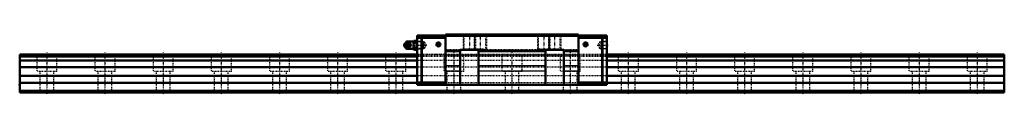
# Model space of a CAD drawing. Header units: millimetres. Extents: x -35 to 1235, y -2 to 76.
import ezdxf

# ---------------------------------------------------------------- set-up
doc = ezdxf.new("R2010")
doc.units = ezdxf.units.MM
doc.linetypes.add('Center', pattern=[1.5, 0.45, -0.5, 0.05, -0.5])
doc.linetypes.add('Dashed', pattern=[2, 1, -1])
for name, color, linetype, lineweight in [('2d ConnectionPoints', 7, 'Continuous', 50), ('AM_0', 7, 'Continuous', 50), ('AM_4', 3, 'Continuous', 25), ('AM_5', 3, 'Continuous', 25), ('AM_7', 7, 'Center', 25), ('AM_9', 6, 'Dashed', 25)]:
    doc.layers.add(name, color=color, linetype=linetype, lineweight=lineweight)

# ---------------------------------------------------------------- blocks, each defined once
blk = doc.blocks.new('1_B_PT1_8_SRN_grease_nipple_joint_0_in_uz696nvhk1nqoza18bbps9lkd________0')
at = {"layer": 'AM_0'}
for p, q in [((463.4, 64.2), (463.6, 64.5)), ((463.6, 64.5), (467.8, 64.5)), ((472.9, 65.8), (465.3, 65.8)), ((473.4, 66.8), (472.9, 65.9)), ((472.9, 65.9), (472.9, 56.1)), ((473.4, 66.8), (477, 66.8)), ((473.4, 63.9), (477, 63.9)), ((477.6, 65.9), (477, 66.8)), ((461.6, 63), (461.3, 62.4)), ((461.3, 59.6), (461.6, 59)), ((463.6, 57.5), (463.4, 57.8)), ((463.6, 57.5), (467.8, 57.5)), ((465.3, 56.2), (472.9, 56.2)), ((469.3, 61), (469.7, 61)), ((472.9, 56.1), (473.4, 55.2)), ((473.4, 58.1), (477, 58.1)), ((473.4, 55.2), (477, 55.2)), ((477, 55.2), (477.6, 56.1))]:
    blk.add_line(p, q, dxfattribs=at)
for points in [[(467.4, 64.5), (467.6, 63.9), (467.8, 63.4), (468, 63), (468.2, 62.5), (468.5, 62), (468.8, 61.6), (469.3, 61)], [(469.7, 61), (469.4, 61.7), (469.2, 62.1), (469, 62.5), (468.7, 63.1), (468.4, 63.7), (468.1, 64.1), (467.8, 64.5)], [(473.4, 66.8), (473.2, 66.4), (473, 66), (472.9, 65.6), (472.9, 65.2), (473.1, 64.6), (473.4, 63.9)], [(473.4, 63.9), (473, 62.5), (472.9, 61.7), (472.9, 61), (473, 60.2), (473, 59.5), (473.4, 58.1)], [(477, 63.9), (477.2, 64.3), (477.4, 64.6), (477.5, 65), (477.5, 65.4), (477.3, 66.1), (477, 66.8)], [(477, 58.1), (477.4, 59.5), (477.5, 60.3), (477.5, 61), (477.4, 61.8), (477.4, 62.5), (477, 63.9)], [(469.3, 61), (468.8, 60.4), (468.5, 59.9), (468.2, 59.5), (468, 59), (467.8, 58.5), (467.6, 58.1), (467.4, 57.5)], [(467.8, 57.5), (468.3, 58.2), (468.6, 58.6), (468.8, 59), (469.1, 59.6), (469.4, 60.2), (469.5, 60.6), (469.7, 61)], [(473.4, 58.1), (473.2, 57.7), (473, 57.4), (472.9, 57), (472.9, 56.6), (473.1, 55.9), (473.4, 55.2)], [(477, 55.2), (477.2, 55.6), (477.4, 56), (477.5, 56.4), (477.5, 56.8), (477.3, 57.4), (477, 58.1)]]:
    blk.add_lwpolyline(points, dxfattribs=at)
for centre, radius, start, end in [((465.3, 62.8), 3, 90, 159.9436), ((464.1, 61), 3.3, 270, 90), ((465.3, 59.2), 3, 200.0564, 270)]:
    blk.add_arc(centre, radius, start, end, dxfattribs=at)
blk.add_ellipse((464.1, 61), major_axis=(0, 3.3), ratio=0.927184, start_param=2.207257, end_param=7.217521, dxfattribs=at)
for major_axis in [(0, 2.42), (0, -1.01)]:
    blk.add_ellipse((463.1, 61), major_axis=major_axis, ratio=0.927184, dxfattribs=at)
at = {"layer": 'AM_4'}
for p, q in [((465.3, 65.8), (465.3, 64.5)), ((465.3, 57.5), (465.3, 56.2))]:
    blk.add_line(p, q, dxfattribs=at)
blk.add_ellipse((464.9, 61), major_axis=(0, 2.94), ratio=0.927184, start_param=3.533104, end_param=5.891674, dxfattribs=at)
at = {"layer": 'AM_5', "linetype": 'Dashed'}
for p, q in [((477.6, 65.9), (478.5, 65.3)), ((485.5, 65.1), (478.5, 65.3)), ((478.6, 56.1), (478.6, 65.9)), ((477.6, 56.1), (478.5, 56.7)), ((485.5, 56.9), (478.5, 56.7))]:
    blk.add_line(p, q, dxfattribs=at)
at = {"layer": 'AM_7'}
for p, q in [((464.1, 57.5), (464.1, 64.5)), ((460.6, 61), (490.2, 61))]:
    blk.add_line(p, q, dxfattribs=at)
at = {"layer": 'AM_9'}
for p, q in [((465.3, 64.5), (465.3, 57.5)), ((485, 65.7), (477.6, 65.9)), ((485.6, 65.1), (485, 65.7)), ((485, 65.7), (485, 56.3)), ((485.6, 65.1), (485.6, 56.9)), ((461.8, 61), (462.2, 61)), ((462.4, 62.8), (462.4, 59.2)), ((477.6, 56.1), (485, 56.3)), ((485, 56.3), (485.6, 56.9))]:
    blk.add_line(p, q, dxfattribs=at)
for points in [[(464, 64.5), (463.8, 63.8), (463.6, 63.4), (463.4, 63), (463.1, 62.4), (462.8, 61.8), (462.5, 61.4), (462.2, 61)], [(462.2, 61.4), (462.3, 61.6), (462.4, 62), (462.5, 62.3), (462.7, 62.6), (462.9, 62.9), (463.2, 63.2), (463.4, 63.4), (463.8, 63.6), (464.1, 63.7), (464.4, 63.8), (464.8, 63.9), (465.1, 63.8), (465.5, 63.8), (465.8, 63.6), (466.1, 63.5)], [(462.4, 62.6), (462.6, 63), (462.9, 63.5), (463.2, 63.9), (463.4, 64.2)], [(464.9, 57.8), (464.7, 57.8), (464.4, 57.8), (464.1, 57.9), (463.8, 58), (463.5, 58.1), (463.1, 58.6), (462.7, 59.2), (462.6, 59.7), (462.5, 60.3), (462.5, 61.2), (462.5, 62.1), (462.6, 62.6), (462.8, 63), (463, 63.4), (463.3, 63.7), (463.6, 63.9), (463.9, 64.1), (464.5, 64.2), (464.9, 64.2)], [(464.9, 64.2), (465, 64.1), (465.1, 64.1), (465.2, 64), (465.3, 64)], [(465.3, 58), (466, 58.4), (466.5, 58.7), (466.9, 59.1), (467.3, 59.5), (467.6, 59.9), (467.8, 60.3), (467.9, 60.7), (467.9, 61.1), (467.8, 61.6), (467.7, 62), (467.4, 62.4), (467.1, 62.8), (466.7, 63.1), (466.2, 63.5), (465.6, 63.9), (465.3, 64)], [(461.8, 61), (461.9, 61.6), (462, 61.8)], [(462, 60.2), (461.9, 60.4), (461.8, 61)], [(462.2, 61), (462.2, 61.2), (462.2, 61.4)], [(462.2, 61), (462.7, 60.3), (462.9, 59.9), (463.2, 59.5), (463.5, 58.9), (463.7, 58.3), (463.9, 57.9), (464, 57.5)], [(462.2, 60.6), (462.2, 60.8), (462.2, 61)], [(466.1, 58.6), (465.9, 58.4), (465.5, 58.3), (465.2, 58.2), (464.8, 58.1), (464.5, 58.2), (464.1, 58.2), (463.8, 58.4), (463.5, 58.6), (463.2, 58.8), (462.9, 59), (462.7, 59.4), (462.5, 59.7), (462.4, 60), (462.3, 60.4), (462.2, 60.6)], [(463.4, 57.8), (463.2, 58.1), (462.8, 58.6), (462.6, 59), (462.4, 59.4)], [(465.3, 58), (465.2, 58), (465.1, 57.9), (465, 57.9), (464.9, 57.8)]]:
    blk.add_lwpolyline(points, dxfattribs=at)
for centre, start, end in [((465.3, 62.8), 159.9436, 180), ((465.3, 59.2), 180, 200.0564)]:
    blk.add_arc(centre, 3, start, end, dxfattribs=at)
blk.add_ellipse((464.7, 61), major_axis=(0, -2.94), ratio=0.927184, dxfattribs=at)
for centre, major_axis, start_param, end_param in [((466.1, 61), (0, -3.44), 3.553259, 5.871519), ((464.9, 61), (0, 2.94), 5.891674, 6.845665), ((466.1, 61), (0, 3.44), 2.729926, 6.694852), ((464.1, 61), (0, 3.3), 0.934336, 2.207257), ((464.9, 61), (0, 2.94), 1.550664, 1.594897), ((464.9, 61), (0, 2.94), 2.583472, 3.533104)]:
    blk.add_ellipse(centre, major_axis=major_axis, ratio=0.927184, start_param=start_param, end_param=end_param, dxfattribs=at)
blk = doc.blocks.new('2_SRN65CSSB_PT1_81_Slide25_55_0_in_uz696nvhk1nqoza18bbps9lkd________0')
at = {"layer": 'AM_0'}
for p, q in [((483.2, 73.6), (477.6, 73.6)), ((477.6, 73.6), (477.6, 10)), ((483.2, 70.6), (477.6, 70.6)), ((483.2, 73.1), (483.7, 73.6)), ((483.2, 73.6), (483.2, 73.1)), ((483.7, 70.6), (483.2, 71.1)), ((483.2, 71.1), (483.2, 12.5)), ((514.1, 73.6), (483.7, 73.6)), ((483.7, 70.6), (483.7, 13)), ((514.1, 70.6), (483.7, 70.6)), ((685.8, 75), (514.1, 75)), ((514.1, 75), (514.1, 10)), ((685.8, 73), (514.1, 73)), ((685.8, 75), (685.8, 10)), ((685.8, 73.6), (716.3, 73.6)), ((685.8, 70.6), (716.3, 70.6)), ((716.8, 73.1), (716.3, 73.6)), ((716.3, 70.6), (716.8, 71.1)), ((716.3, 70.6), (716.3, 13)), ((716.8, 73.6), (722.5, 73.6)), ((716.8, 73.6), (716.8, 73.1)), ((716.8, 71.1), (716.8, 12.5)), ((716.8, 70.6), (722.5, 70.6)), ((722.5, 73.6), (722.5, 10)), ((533, 53.8), (514.1, 53.8)), ((533, 53.3), (514.1, 53.3)), ((533, 55), (557, 55)), ((533, 10), (533, 55)), ((557, 55), (557, 10)), ((643, 53.8), (557, 53.8)), ((643, 53.3), (557, 53.3)), ((643, 10), (643, 55)), ((643, 55), (667, 55)), ((667, 55), (667, 10)), ((685.8, 53.8), (667, 53.8)), ((685.8, 53.3), (667, 53.3)), ((483.2, 13), (477.6, 13)), ((483.2, 12.5), (483.7, 13)), ((514.1, 13), (483.7, 13)), ((685.8, 13), (716.3, 13)), ((716.8, 12.5), (716.3, 13)), ((716.8, 13), (722.5, 13)), ((722.5, 10), (477.6, 10))]:
    blk.add_line(p, q, dxfattribs=at)
for centre in [(505.1, 62), (694.9, 62)]:
    blk.add_circle(centre, 2.6, dxfattribs=at)
at = {"layer": 'AM_4'}
for p, q in [((533, 34.6), (514.1, 34.6)), ((533, 27.7), (514.1, 27.7)), ((643, 34.6), (557, 34.6)), ((643, 27.7), (557, 27.7)), ((685.8, 34.6), (667, 34.6)), ((685.8, 27.7), (667, 27.7))]:
    blk.add_line(p, q, dxfattribs=at)
at = {"layer": 'AM_5', "linetype": 'Dashed'}
for p, q in [((486.3, 65.1), (485.5, 65.7)), ((485.6, 65.7), (485.6, 56.3)), ((537, 75), (537, 55)), ((551, 75), (551, 55)), ((553, 75), (553, 55)), ((567, 75), (567, 55)), ((633, 75), (633, 55)), ((647, 75), (647, 55)), ((649, 75), (649, 55)), ((663, 75), (663, 55)), ((713.8, 65.1), (714.6, 65.7)), ((722.5, 65.9), (714.6, 65.7)), ((714.6, 65.7), (714.6, 56.3)), ((486.3, 56.9), (485.5, 56.3)), ((713.8, 56.9), (714.6, 56.3)), ((722.5, 56.1), (714.6, 56.3))]:
    blk.add_line(p, q, dxfattribs=at)
at = {"layer": 'AM_7'}
for p, q in [((505.1, 59.3), (505.1, 64.7)), ((545, 76), (545, 54)), ((559, 76), (559, 54)), ((641, 76), (641, 54)), ((655, 76), (655, 54)), ((694.9, 59.3), (694.9, 64.7)), ((502.4, 62), (507.9, 62)), ((692.1, 62), (697.6, 62)), ((709.9, 61), (723.2, 61))]:
    blk.add_line(p, q, dxfattribs=at)
at = {"layer": 'AM_9'}
for p, q in [((478.1, 65.3), (477.6, 65.9)), ((487.3, 65), (478.1, 65.3)), ((478.1, 65.3), (478.1, 56.7)), ((489.6, 61), (487.3, 65)), ((487.3, 65), (487.3, 57)), ((685.8, 74), (514.1, 74)), ((537, 75), (537.8, 74.2)), ((537.8, 74.2), (537.8, 55.7)), ((537.8, 74.2), (566.2, 74.2)), ((551, 75), (551.8, 74.2)), ((551.8, 74.2), (551.8, 55.7)), ((552.2, 74.2), (553, 75)), ((552.2, 55.7), (552.2, 74.2)), ((566.2, 74.2), (567, 75)), ((566.2, 55.7), (566.2, 74.2)), ((633, 75), (633.8, 74.2)), ((633.8, 74.2), (633.8, 55.7)), ((633.8, 74.2), (662.2, 74.2)), ((647, 75), (647.7, 74.2)), ((647.7, 74.2), (647.7, 55.7)), ((648.2, 74.2), (649, 75)), ((648.2, 55.7), (648.2, 74.2)), ((662.2, 74.2), (663, 75)), ((662.2, 55.7), (662.2, 74.2)), ((712.8, 65), (710.5, 61)), ((722, 65.3), (712.8, 65)), ((712.8, 65), (712.8, 57)), ((722.5, 65.8), (722, 65.3)), ((722, 65.3), (722, 56.7)), ((477.6, 56.1), (478.1, 56.7)), ((478.1, 56.7), (487.3, 57)), ((487.3, 57), (489.6, 61)), ((533, 55), (514.1, 55)), ((537.8, 55.7), (537, 55)), ((566.2, 55.7), (537.8, 55.7)), ((551.8, 55.7), (551, 55)), ((553, 55), (552.2, 55.7)), ((643, 55), (557, 55)), ((567, 55), (566.2, 55.7)), ((633.8, 55.7), (633, 55)), ((662.2, 55.7), (633.8, 55.7)), ((647.7, 55.7), (647, 55)), ((649, 55), (648.2, 55.7)), ((663, 55), (662.2, 55.7)), ((685.8, 55), (667, 55)), ((710.5, 61), (712.8, 57)), ((712.8, 57), (722, 56.7)), ((722, 56.7), (722.5, 56.2)), ((514.1, 49), (477.6, 49)), ((722.5, 47.3), (477.6, 47.3)), ((722.5, 46.5), (477.6, 46.5)), ((722.5, 46.3), (477.6, 46.3)), ((722.5, 41.5), (477.6, 41.5)), ((685.8, 48), (514.1, 48)), ((722.5, 49), (685.8, 49)), ((722.5, 32.5), (477.6, 32.5)), ((722.5, 21.5), (477.6, 21.5)), ((722.5, 12.5), (477.6, 12.5))]:
    blk.add_line(p, q, dxfattribs=at)
blk = doc.blocks.new('3_SRN65C127035_Track_0_in_uz696nvhk1nqoza18bbps9lkd________0')
at = {"layer": 'AM_0'}
for p, q in [((477.55, 49), (-35, 49)), ((-35, 49), (-35, 0)), ((477.55, 47.34), (-35, 47.34)), ((477.55, 46.51), (-35, 46.51)), ((477.55, 46.26), (-35, 46.26)), ((477.55, 41.5), (-35, 41.5)), ((1235, 49), (722.45, 49)), ((1235, 47.34), (722.45, 47.34)), ((1235, 46.51), (722.45, 46.51)), ((1235, 46.26), (722.45, 46.26)), ((1235, 41.5), (722.45, 41.5)), ((1235, 49), (1235, 0)), ((477.55, 32.5), (-35, 32.5)), ((1235, 32.5), (722.45, 32.5)), ((477.55, 21.5), (-35, 21.5)), ((1235, 21.5), (722.45, 21.5)), ((477.55, 12.5), (-35, 12.5)), ((1235, 2), (-35, 2)), ((1235, 0), (-35, 0)), ((1235, 12.5), (722.45, 12.5))]:
    blk.add_line(p, q, dxfattribs=at)
at = {"layer": 'AM_7'}
for p, q in [((0, 51.45), (0, -2.45)), ((75, 51.45), (75, -2.45)), ((150, 51.45), (150, -2.45)), ((225, 51.45), (225, -2.45)), ((300, 51.45), (300, -2.45)), ((375, 51.45), (375, -2.45)), ((450, 51.45), (450, -2.45)), ((525, 51.45), (525, -2.45)), ((600, 51.45), (600, -2.45)), ((675, 51.45), (675, -2.45)), ((750, 51.45), (750, -2.45)), ((825, 51.45), (825, -2.45)), ((900, 51.45), (900, -2.45)), ((975, 51.45), (975, -2.45)), ((1050, 51.45), (1050, -2.45)), ((1125, 51.45), (1125, -2.45)), ((1200, 51.45), (1200, -2.45))]:
    blk.add_line(p, q, dxfattribs=at)
at = {"layer": 'AM_9'}
for p, q in [((-13, 49), (-13, 27)), ((13, 27), (13, 49)), ((62, 49), (62, 27)), ((88, 27), (88, 49)), ((137, 49), (137, 27)), ((163, 27), (163, 49)), ((212, 49), (212, 27)), ((238, 27), (238, 49)), ((287, 49), (287, 27)), ((313, 27), (313, 49)), ((362, 49), (362, 27)), ((388, 27), (388, 49)), ((437, 49), (437, 27)), ((463, 27), (463, 49)), ((722.45, 49), (477.55, 49)), ((722.45, 47.34), (477.55, 47.34)), ((722.45, 46.51), (477.55, 46.51)), ((722.45, 46.26), (477.55, 46.26)), ((722.45, 41.5), (477.55, 41.5)), ((512, 49), (512, 27)), ((538, 27), (538, 49)), ((587, 49), (587, 27)), ((613, 27), (613, 49)), ((662, 49), (662, 27)), ((688, 27), (688, 49)), ((737, 49), (737, 27)), ((763, 27), (763, 49)), ((812, 49), (812, 27)), ((838, 27), (838, 49)), ((887, 49), (887, 27)), ((913, 27), (913, 49)), ((962, 49), (962, 27)), ((988, 27), (988, 49)), ((1037, 49), (1037, 27)), ((1063, 27), (1063, 49)), ((1112, 49), (1112, 27)), ((1138, 27), (1138, 49)), ((1187, 49), (1187, 27)), ((1213, 27), (1213, 49)), ((13, 27), (-13, 27)), ((-9, 27), (-9, 0)), ((9, 0), (9, 27)), ((88, 27), (62, 27)), ((66, 27), (66, 0)), ((84, 0), (84, 27)), ((163, 27), (137, 27)), ((141, 27), (141, 0)), ((159, 0), (159, 27)), ((238, 27), (212, 27)), ((216, 27), (216, 0)), ((234, 0), (234, 27)), ((313, 27), (287, 27)), ((291, 27), (291, 0)), ((309, 0), (309, 27)), ((388, 27), (362, 27)), ((366, 27), (366, 0)), ((384, 0), (384, 27)), ((463, 27), (437, 27)), ((441, 27), (441, 0)), ((459, 0), (459, 27)), ((722.45, 32.5), (477.55, 32.5)), ((538, 27), (512, 27)), ((516, 27), (516, 0)), ((534, 0), (534, 27)), ((613, 27), (587, 27)), ((591, 27), (591, 0)), ((609, 0), (609, 27)), ((688, 27), (662, 27)), ((666, 27), (666, 0)), ((684, 0), (684, 27)), ((763, 27), (737, 27)), ((741, 27), (741, 0)), ((759, 0), (759, 27)), ((838, 27), (812, 27)), ((816, 27), (816, 0)), ((834, 0), (834, 27)), ((913, 27), (887, 27)), ((891, 27), (891, 0)), ((909, 0), (909, 27)), ((988, 27), (962, 27)), ((966, 27), (966, 0)), ((984, 0), (984, 27)), ((1063, 27), (1037, 27)), ((1041, 27), (1041, 0)), ((1059, 0), (1059, 27)), ((1138, 27), (1112, 27)), ((1116, 27), (1116, 0)), ((1134, 0), (1134, 27)), ((1213, 27), (1187, 27)), ((1191, 27), (1191, 0)), ((1209, 0), (1209, 27)), ((722.45, 21.5), (477.55, 21.5)), ((722.45, 12.5), (477.55, 12.5))]:
    blk.add_line(p, q, dxfattribs=at)

msp = doc.modelspace()

# ---------------------------------------------------------------- linework, layer by layer
at = {"layer": '2d ConnectionPoints'}
for p in [(477.55, 61), (505.15, 62), (505.15, 62), (694.85, 62), (694.85, 62), (722.45, 61), (-35, 10), (0, 0), (0, 0), (600, 10)]:
    msp.add_point(p, dxfattribs=at)

# ---------------------------------------------------------------- block references
for name in ['1_B_PT1_8_SRN_grease_nipple_joint_0_in_uz696nvhk1nqoza18bbps9lkd________0', '2_SRN65CSSB_PT1_81_Slide25_55_0_in_uz696nvhk1nqoza18bbps9lkd________0', '3_SRN65C127035_Track_0_in_uz696nvhk1nqoza18bbps9lkd________0']:
    msp.add_blockref(name, (0, 0))

doc.saveas('drawing.dxf')
